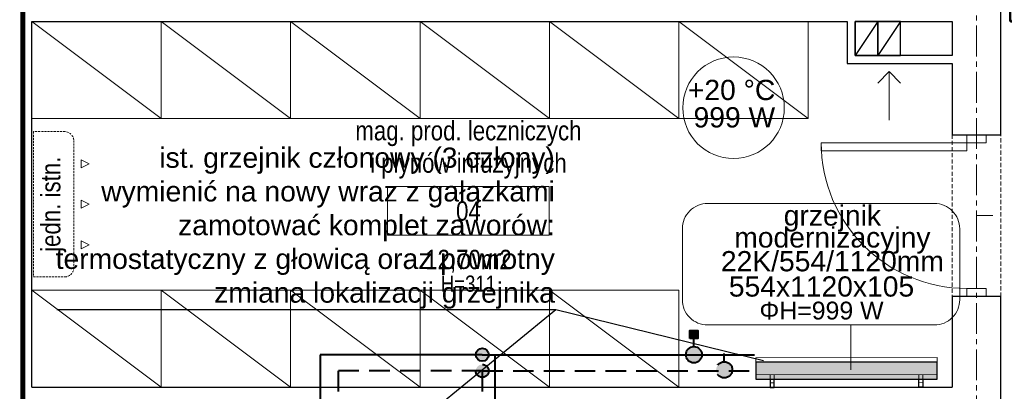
# Model space of a CAD drawing. Header units: millimetres. Extents: x 58673 to 77132, y 78327 to 116111.
# Tile 22 of 61: x 67454 to 68063, y 91477 to 91706. Entities that reach past the tile are written whole.
import ezdxf
from ezdxf.enums import TextEntityAlignment as Align
from ezdxf.lldxf.tags import DXFTag

# ---------------------------------------------------------------- set-up
doc = ezdxf.new("R2010")
doc.units = ezdxf.units.MM
doc.header["$MEASUREMENT"] = 0
for name, pattern in [('_xref_ACAD-LSN_dyspozytornia_PW_rzuty_14$0$CENTER2', [28.575, 19.05, -3.175, 3.175, -3.175]), ('_xref_ACAD-LSN_dyspozytornia_PW_rzuty_14$0$DASHED', [19.05, 12.7, -6.35]), ('DASHED', [19.05, 12.7, -6.35])]:
    doc.linetypes.add(name, pattern=pattern)
doc.layers.get('0').update_dxf_attribs({"lineweight": 9})
for name, color, linetype, lineweight in [('_xref_ACAD-LSN_dyspozytornia_PW_rzuty_14$0$A drzwi płytowe', 250, 'Continuous', 9), ('_xref_ACAD-LSN_dyspozytornia_PW_rzuty_14$0$A opis', 250, 'Continuous', 13), ('_xref_ACAD-LSN_dyspozytornia_PW_rzuty_14$0$A opis pom', 250, 'Continuous', 9), ('_xref_ACAD-LSN_dyspozytornia_PW_rzuty_14$0$A opis pom pow', 250, 'Continuous', 9), ('_xref_ACAD-LSN_dyspozytornia_PW_rzuty_14$0$A opis technologia', 250, 'Continuous', 13), ('_xref_ACAD-LSN_dyspozytornia_PW_rzuty_14$0$A widok wyżej', 250, '_xref_ACAD-LSN_dyspozytornia_PW_rzuty_14$0$DASHED', 9), ('_xref_ACAD-LSN_dyspozytornia_PW_rzuty_14$0$A wyposazenie meblowe', 250, 'Continuous', 9), ('_xref_ACAD-LSN_dyspozytornia_PW_rzuty_14$0$A zakres', 250, 'Continuous', 13), ('_xref_ACAD-LSN_dyspozytornia_PW_rzuty_14$0$A-Wall', 250, 'Continuous', 25), ('_xref_ACAD-LSN_dyspozytornia_PW_rzuty_14$0$IS grzejniki', 8, 'Continuous', 9), ('_xref_ACAD-LSN_dyspozytornia_PW_rzuty_14$0$IS klima', 250, '_xref_ACAD-LSN_dyspozytornia_PW_rzuty_14$0$DASHED', 9), ('_xref_ACAD-LSN_dyspozytornia_PW_rzuty_14$0$IS wentylacja kratki istniejace', 250, 'Continuous', 9), ('_xref_ACAD-LSN_dyspozytornia_PW_rzuty_14$0$S-Grid-Iden', 250, '_xref_ACAD-LSN_dyspozytornia_PW_rzuty_14$0$CENTER2', 9), ('FL_co_powrót', 5, 'DASHED', 40), ('FL_co_zasilanie', 1, 'Continuous', 40), ('FL_opis_co', 7, 'Continuous', 25), ('xref', 8, 'Continuous', 9)]:
    doc.layers.add(name, color=color, linetype=linetype, lineweight=lineweight)
doc.layers.add('IS_Grzejnik_etykieta', color=7, linetype='Continuous', lineweight=5, true_color=0x000000)
doc.layers.add('IS_Room (Automatic)', color=7, linetype='Continuous', lineweight=5, true_color=0x000000)
doc.layers.add('IS_Grzejniki_Plan_rzut', color=7, linetype='SOLID', true_color=0x000000)
doc.styles.add('_xref_ACAD-LSN_dyspozytornia_PW_rzuty_14$0$Standard', font='ARIALN.TTF')
doc.styles.add('_xref_ACAD-LSN_dyspozytornia_PW_rzuty_14$0$STYL ASA', font='ARIALN.TTF')
doc.styles.add('Arial_____', font='arial.ttf')
doc.styles.get("Standard").update_dxf_attribs({"font": 'arial.ttf'})
tags = doc.linetypes.add('SOLID', pattern=[10, 10, 0]).pattern_tags.tags
tags[6:7] = [DXFTag(74, 4), DXFTag(75, 0), DXFTag(340, '0'), DXFTag(46, 0.0), DXFTag(50, 0.0), DXFTag(44, 0.0), DXFTag(45, 0.0)]
tags[4:5] = [DXFTag(74, 4), DXFTag(75, 0), DXFTag(340, '0'), DXFTag(46, 0.0), DXFTag(50, 0.0), DXFTag(44, 0.0), DXFTag(45, 0.0)]
doc.dimstyles.get("Standard").update_dxf_attribs({"dimtxt": 0.18, "dimasz": 0.18, "dimexe": 0.18, "dimexo": 0.0625, "dimgap": 0.09, "dimtad": 0, "dimtih": 1, "dimtoh": 1, "dimdec": 4, "dimzin": 0, "dimdsep": 46, "dimtxsty": 'Standard', "dimcen": 0.09, "dimadec": 0, "dimazin": 0, "dimtfac": 1, "dimtdec": 4, "dimtofl": 0, "dimtmove": 0, "dimatfit": 3, "dimfxl": 1, "dimtolj": 1, "dimtzin": 0, "dimarcsym": 0})

# ---------------------------------------------------------------- blocks, each defined once
blk = doc.blocks.new('_xref_ACAD-LSN_dyspozytornia_PW_rzuty_14$0$jednostka wewn klimatyzacji')
at = {"color": 0, "linetype": 'ByBlock', "lineweight": -2, "ltscale": 0.1}
for p, q in [((44.9, -1), (-44.9, -1)), ((-44.9, -1), (-44.9, -20.5)), ((44.9, -20.5), (44.9, -1)), ((-39.9, -25.9), (39.9, -25.9))]:
    blk.add_line(p, q, dxfattribs=at)
at = {"color": 0, "linetype": 'ByBlock', "lineweight": -2}
for points in [[(-22.5, -30.5), (-25, -35.5), (-27.5, -30.5)], [(2.5, -30.5), (0, -35.5), (-2.5, -30.5)], [(22.5, -30.5), (25, -35.5), (27.5, -30.5)]]:
    blk.add_lwpolyline(points, close=True, dxfattribs=at)
at = {"color": 0, "linetype": 'ByBlock', "lineweight": -2, "ltscale": 0.1}
for centre, start, end in [((-39.15, -20.19), 183.10235, 262.49245), ((39.15, -20.19), 277.50755, 356.89765)]:
    blk.add_arc(centre, 5.76, start, end, dxfattribs=at)
blk = doc.blocks.new('_xref_ACAD-LSN_dyspozytornia_PW_rzuty_14$0$szafa')
at = {"color": 0, "linetype": 'ByBlock', "lineweight": -2, "ltscale": 0.5}
blk.add_lwpolyline([(-0.5, -0.5), (0.5, -0.5), (0.5, 0.5), (-0.5, 0.5)], close=True, dxfattribs=at)
blk.add_lwpolyline([(-0.5, 0.5), (0.5, -0.5)], dxfattribs=at)
blk = doc.blocks.new('_xref_ACAD-LSN_dyspozytornia_PW_rzuty_14$0$środek')
blk.add_line((0, 0), (0, -10))
blk = doc.blocks.new('_xref_ACAD-LSN_dyspozytornia_PW_rzuty_14$0$tag wn')
blk.add_lwpolyline([(-25, -7.5), (25, -7.5), (25, 7.5), (-25, 7.5)], close=True)
at = {"style": '_xref_ACAD-LSN_dyspozytornia_PW_rzuty_14$0$STYL ASA'}
blk.add_attdef('ROOM:NO', text='', height=6, dxfattribs=at).set_placement((0, 0), align=Align.MIDDLE_CENTER)
at = {"layer": '_xref_ACAD-LSN_dyspozytornia_PW_rzuty_14$0$A opis pom pow', "style": '_xref_ACAD-LSN_dyspozytornia_PW_rzuty_14$0$STYL ASA'}
blk.add_attdef('ROOM:AREA', text='', height=6, dxfattribs=at).set_placement((0, -15), align=Align.MIDDLE_CENTER)
blk = doc.blocks.new('_xref_ACAD-LSN_dyspozytornia_PW_rzuty_14')
at = {"layer": '_xref_ACAD-LSN_dyspozytornia_PW_rzuty_14$0$A drzwi płytowe', "linetype": 'Continuous', "lineweight": 9}
blk.add_lwpolyline([(68039.68, 91630.22), (68039.68, 91625.22), (67949.68, 91625.22), (67949.68, 91630.22)], close=True, dxfattribs=at)
at = {"layer": '_xref_ACAD-LSN_dyspozytornia_PW_rzuty_14$0$A drzwi płytowe', "linetype": 'Continuous', "lineweight": 9, "ltscale": 0.2}
for points in [[(68051.68, 91630.22), (68051.68, 91635.22), (68039.68, 91635.22), (68039.68, 91630.22)], [(68051.68, 91540.22), (68051.68, 91535.22), (68039.68, 91535.22), (68039.68, 91540.22)]]:
    blk.add_lwpolyline(points, close=True, dxfattribs=at)
at = {"layer": '_xref_ACAD-LSN_dyspozytornia_PW_rzuty_14$0$A drzwi płytowe', "linetype": 'Continuous', "lineweight": 9, "ltscale": 0.2, "extrusion": (0, 0, -1)}
blk.add_arc((-68039.68, 91630.22), 90, 270, 0, dxfattribs=at)
at = {"layer": '_xref_ACAD-LSN_dyspozytornia_PW_rzuty_14$0$A widok wyżej', "linetype": '_xref_ACAD-LSN_dyspozytornia_PW_rzuty_14$0$DASHED', "lineweight": 9, "ltscale": 0.2}
for p, q in [((68030.68, 91635.22), (68030.68, 91535.22)), ((68060.68, 91535.22), (68060.68, 91635.22))]:
    blk.add_line(p, q, dxfattribs=at)
at = {"layer": '_xref_ACAD-LSN_dyspozytornia_PW_rzuty_14$0$A zakres', "linetype": '_xref_ACAD-LSN_dyspozytornia_PW_rzuty_14$0$DASHED', "transparency": 33554623, "const_width": 3}
blk.add_lwpolyline([(67456.18, 92016.22), (67456.18, 90654.22), (68641.68, 90654.22), (68641.68, 91213.47), (68267.93, 91213.47), (68267.93, 91484.47), (68267.93, 91484.47), (68267.93, 92016.22)], close=True, dxfattribs=at)
at = {"layer": '_xref_ACAD-LSN_dyspozytornia_PW_rzuty_14$0$A-Wall', "linetype": 'Continuous', "lineweight": 25}
for p, q in [((68060.68, 91635.22), (68060.68, 91753.22)), ((67461.68, 91479.22), (67461.68, 91705.22)), ((67461.68, 91705.22), (67965.68, 91705.22)), ((67965.68, 91705.22), (67965.68, 91679.22)), ((67970.68, 91705.22), (68030.68, 91705.22)), ((67970.68, 91684.22), (67970.68, 91705.22)), ((68030.68, 91705.22), (68030.68, 91684.22)), ((67965.68, 91679.22), (68030.68, 91679.22)), ((68030.68, 91684.22), (67970.68, 91684.22)), ((68030.68, 91679.22), (68030.68, 91635.22)), ((68030.68, 91635.22), (68060.68, 91635.22)), ((68060.68, 91535.22), (68030.68, 91535.22)), ((68030.68, 91535.22), (68030.68, 91479.22)), ((68060.68, 91372.22), (68060.68, 91535.22)), ((67461.68, 91479.22), (68030.68, 91479.22))]:
    blk.add_line(p, q, dxfattribs=at)
at = {"layer": '_xref_ACAD-LSN_dyspozytornia_PW_rzuty_14$0$A-Wall'}
for points in [[(67970.68, 91684.22), (67984.68, 91684.22), (67984.68, 91705.22), (67970.68, 91705.22)], [(67984.68, 91684.22), (67998.68, 91684.22), (67998.68, 91705.22), (67984.68, 91705.22)]]:
    blk.add_lwpolyline(points, close=True, dxfattribs=at)
for points in [[(67984.68, 91705.22), (67970.68, 91684.22)], [(67998.68, 91705.22), (67984.68, 91684.22)]]:
    blk.add_lwpolyline(points, dxfattribs=at)
at = {"layer": '_xref_ACAD-LSN_dyspozytornia_PW_rzuty_14$0$IS grzejniki'}
for p, q in [((68021.3, 91497.5), (67909.3, 91497.33)), ((67909.3, 91497.33), (67909.31, 91486.83)), ((68021.31, 91487), (68021.3, 91497.5)), ((67909.31, 91486.83), (68021.31, 91487)), ((67918.06, 91486.84), (67918.07, 91481.84)), ((67920.57, 91481.84), (67920.56, 91486.84)), ((68010.07, 91481.98), (68010.06, 91486.98)), ((68012.56, 91486.99), (68012.57, 91481.99)), ((67918.07, 91481.84), (67920.57, 91481.84)), ((68012.57, 91481.99), (68010.07, 91481.98))]:
    blk.add_line(p, q, dxfattribs=at)
at = {"layer": '_xref_ACAD-LSN_dyspozytornia_PW_rzuty_14$0$IS wentylacja kratki istniejace'}
for points in [[(67984.61, 91667.15), (67991.68, 91674.22), (67998.76, 91667.15)], [(67991.68, 91674.22), (67991.68, 91644.22)]]:
    blk.add_lwpolyline(points, dxfattribs=at)
at = {"layer": '_xref_ACAD-LSN_dyspozytornia_PW_rzuty_14$0$S-Grid-Iden'}
blk.add_lwpolyline([(68045.68, 92131.22), (68045.68, 90539.22)], dxfattribs=at)
at = {"layer": '_xref_ACAD-LSN_dyspozytornia_PW_rzuty_14$0$A drzwi płytowe', "linetype": 'Continuous', "lineweight": 9, "ltscale": 0.2, "extrusion": (0, 0, -1), "zscale": -1, "rotation": 270}
blk.add_blockref('_xref_ACAD-LSN_dyspozytornia_PW_rzuty_14$0$środek', (-68045.68, 91585.22), dxfattribs=at)
at = {"layer": '_xref_ACAD-LSN_dyspozytornia_PW_rzuty_14$0$A opis pom', "linetype": 'Continuous', "lineweight": 9, "xscale": 2, "yscale": 2, "zscale": 2}
blk.add_blockref('_xref_ACAD-LSN_dyspozytornia_PW_rzuty_14$0$tag wn', (67731.6, 91588.1), dxfattribs=at).add_auto_attribs({'ROOM:NO': '04', 'ROOM:AREA': '12,70m2'})
at = {"layer": '_xref_ACAD-LSN_dyspozytornia_PW_rzuty_14$0$A wyposazenie meblowe', "xscale": 80, "yscale": 60}
for p in [(67501.68, 91675.22), (67581.68, 91675.22), (67661.68, 91675.22), (67741.68, 91675.22), (67821.68, 91675.22), (67901.68, 91675.22), (67501.68, 91509.22), (67581.68, 91509.22), (67661.68, 91509.22), (67741.68, 91509.22), (67821.68, 91509.22)]:
    blk.add_blockref('_xref_ACAD-LSN_dyspozytornia_PW_rzuty_14$0$szafa', p, dxfattribs=at)
at = {"layer": '_xref_ACAD-LSN_dyspozytornia_PW_rzuty_14$0$IS klima', "rotation": 90}
blk.add_blockref('_xref_ACAD-LSN_dyspozytornia_PW_rzuty_14$0$jednostka wewn klimatyzacji', (67461.68, 91592.22), dxfattribs=at)
at = {"layer": '_xref_ACAD-LSN_dyspozytornia_PW_rzuty_14$0$A opis', "linetype": 'Continuous', "lineweight": 9, "insert": (67731.6, 91543.1), "char_height": 10, "attachment_point": 5, "style": '_xref_ACAD-LSN_dyspozytornia_PW_rzuty_14$0$Standard'}
blk.add_mtext_dynamic_manual_height_columns('\\A1;\\pxqc;H=311', width=72.7481, gutter_width=1, heights=[0], dxfattribs=at)
at = {"layer": '_xref_ACAD-LSN_dyspozytornia_PW_rzuty_14$0$A opis technologia', "insert": (67731.6, 91608.1), "char_height": 12, "attachment_point": 8, "style": '_xref_ACAD-LSN_dyspozytornia_PW_rzuty_14$0$STYL ASA'}
blk.add_mtext_dynamic_manual_height_columns('mag. prod. leczniczych \\Pi płynów infuzyjnych', width=187.6495, gutter_width=1, heights=[0], dxfattribs=at)
at = {"layer": '_xref_ACAD-LSN_dyspozytornia_PW_rzuty_14$0$IS klima', "insert": (67475.13, 91592.22), "char_height": 12, "attachment_point": 5, "rotation": 90, "style": '_xref_ACAD-LSN_dyspozytornia_PW_rzuty_14$0$STYL ASA'}
blk.add_mtext_dynamic_manual_height_columns('jedn. istn.', width=187.6495, gutter_width=1, heights=[0], dxfattribs=at)
blk = doc.blocks.new('zawór ts')
h = blk.add_hatch(color=256)
h.paths.add_polyline_path([(5, 0, 1), (-5, 0)])
edge = h.paths.add_edge_path()
edge.add_spline(control_points=[(-3.23, -3.82), (-1.08, -3.82), (1.08, -3.82), (3.23, -3.82)], knot_values=[0.691218, 0.691218, 0.691218, 0.691218, 0.820959, 0.820959, 0.820959, 0.820959], degree=3, periodic=0)
edge.add_arc((0, 0), 5, 310.18586, 360)
edge.add_line((5, 0), (-5, 0))
edge.add_arc((0, 0), 5, 180, 229.81414)
edge = h.paths.add_edge_path()
edge.add_spline(control_points=[(3.23, -3.82), (1.08, -3.82), (-1.08, -3.82), (-3.23, -3.82)], knot_values=[0.691218, 0.691218, 0.691218, 0.691218, 0.820959, 0.820959, 0.820959, 0.820959], degree=3, periodic=0)
edge.add_arc((0, 0), 5, 229.81414, 270)
edge.add_arc((0, 0), 5, 270, 310.18586)
blk.add_hatch(color=256).paths.add_polyline_path([(2.5, -15), (2.5, -10), (-2.5, -10), (-2.5, -15)])
at = {"linetype": 'ByBlock', "lineweight": -2}
blk.add_lwpolyline([(2.5, -10), (2.5, -15), (-2.5, -15), (-2.5, -10)], close=True, dxfattribs=at)
blk.add_polyline3d([(0, -5, 0), (0, -10, 0)], dxfattribs=at)
blk.add_circle((0, 0), 5, dxfattribs=at)
blk = doc.blocks.new('zawór p')
at = {"linetype": 'ByBlock', "lineweight": -2}
h = blk.add_hatch(color=256, dxfattribs=at)
h.paths.add_polyline_path([(-4.93, 0.83), (4.93, 0.83, 0.366406), (0, 5, 0.366406)])
h.paths.add_polyline_path([(4.98, -0.42), (-4.98, -0.42, 0.919375)])
h.paths.add_polyline_path([(5, 0, 0.041508), (4.93, 0.83), (-4.93, 0.83, 0.062557), (-4.98, -0.42), (4.98, -0.42, 0.020994)])
blk.add_polyline3d([(0, 5, 0), (0, 10, 0)], dxfattribs=at)
blk.add_circle((0, 0), 5, dxfattribs=at)

msp = doc.modelspace()

# ---------------------------------------------------------------- block references
at = {"layer": 'xref'}
msp.add_blockref('_xref_ACAD-LSN_dyspozytornia_PW_rzuty_14', (0, 0), dxfattribs=at)

# ---------------------------------------------------------------- next in the draw order: hatches: boundary and pattern name
at = {"layer": 'FL_co_powrót'}
msp.add_hatch(color=256, dxfattribs=at).paths.add_polyline_path([(67736.136, 91489.23, -1), (67744.136, 91489.23, -1)])
at = {"layer": 'FL_co_zasilanie'}
msp.add_hatch(color=256, dxfattribs=at).paths.add_polyline_path([(67736.136, 91499.23, -1), (67744.136, 91499.23, -1)])
at = {"layer": 'IS_Grzejniki_Plan_rzut'}
msp.add_hatch(color=8, dxfattribs=at).paths.add_polyline_path([(67909.312, 91484.06), (68021.312, 91484.236), (68021.296, 91494.736), (67909.296, 91494.56)])

# ---------------------------------------------------------------- next in the draw order: linework, layer by layer
at = {"layer": 'FL_co_powrót'}
for p, q in [((67651, 91489.23), (67651, 91414)), ((67740.136, 91489.23), (67651, 91489.23)), ((67740.136, 91489.23), (67908.5, 91489.23)), ((67740.136, 91489.23), (67740.136, 91424))]:
    msp.add_line(p, q, dxfattribs=at)
msp.add_circle((67740.136, 91489.23), 4, dxfattribs=at)
at = {"layer": 'FL_co_zasilanie'}
for p, q in [((67740.136, 91499.23), (67640, 91499.23)), ((67640, 91499.23), (67640, 91416)), ((67740.136, 91499.23), (67908.5, 91499.23)), ((67748, 91499.23), (67748, 91433.5))]:
    msp.add_line(p, q, dxfattribs=at)
msp.add_circle((67740.136, 91499.23), 4, dxfattribs=at)
at = {"layer": 'FL_opis_co'}
msp.add_line((67785.637, 91527.025), (67645.184, 91412.22), dxfattribs=at)
at = {"layer": 'IS_Grzejnik_etykieta'}
msp.add_line((67968, 91517.632), (67968, 91490), dxfattribs=at)
msp.add_lwpolyline([(67879.459, 91517.632), (68019.672, 91517.632, 0.4142136), (68035.297, 91533.257), (68035.297, 91577.095, 0.4142136), (68019.672, 91592.72), (67879.459, 91592.72, 0.4142136), (67863.834, 91577.095), (67863.834, 91533.257, 0.4142136)], format="xyb", close=True, dxfattribs=at)
at = {"layer": 'IS_Grzejniki_Plan_rzut', "lineweight": 30}
for p, q in [((68021.296, 91494.736), (67909.296, 91494.56)), ((67909.296, 91494.56), (67909.312, 91484.06)), ((68021.312, 91484.236), (68021.296, 91494.736)), ((67909.312, 91484.06), (68021.312, 91484.236)), ((67909.312, 91484.06), (67909.312, 91484.06)), ((67918.062, 91484.074), (67918.07, 91479.074)), ((67920.57, 91479.078), (67920.562, 91484.078)), ((68010.07, 91479.218), (68010.062, 91484.218)), ((68012.562, 91484.222), (68012.57, 91479.222)), ((67918.07, 91479.074), (67920.57, 91479.078)), ((68012.57, 91479.222), (68010.07, 91479.218))]:
    msp.add_line(p, q, dxfattribs=at)
at = {"layer": 'IS_Room (Automatic)'}
msp.add_circle((67895.482, 91651.84), 31.395, dxfattribs=at)

# ---------------------------------------------------------------- next in the draw order: block references
at = {"layer": 'FL_co_powrót'}
msp.add_blockref('zawór p', (67889.726, 91489.93), dxfattribs=at)
at = {"layer": 'FL_co_zasilanie', "rotation": 180}
msp.add_blockref('zawór ts', (67871, 91499.23), dxfattribs=at)

# ---------------------------------------------------------------- next in the draw order: texts
at = {"layer": 'FL_opis_co', "char_height": 12.5, "attachment_point": 9}
for s, insert in [('\\fArial|b0|i0|c238;ist. grzejnik członowy (14 członów)\\Pwymienić na nowy wraz z gałązkami \\Pzamotować komplet zaworów: \\Ptermostatyczny z głowicą oraz powrotny', (68372.946, 91700.779)), ('\\fArial|b0|i0|c238;ist. grzejnik członowy (3 człony)\\Pwymienić na nowy wraz z gałązkami \\Pzamotować komplet zaworów: \\Ptermostatyczny z głowicą oraz powrotny\\Pzmiana lokalizacji grzejnika', (67785.012, 91527.65))]:
    msp.add_mtext(s, dxfattribs=dict(at, insert=insert))
at = {"layer": 'IS_Grzejnik_etykieta', "color": 18, "true_color": 0x000000, "transparency": 33554687, "style": 'Arial_____'}
for s, p in [('grzejnik', (67956.587, 91575.29)), ('modernizacyjny', (67956.587, 91561.731)), ('22K/554/1120mm', (67956.587, 91547.047))]:
    msp.add_text(s, height=12.5, dxfattribs=at).set_placement(p, align=Align.BOTTOM_CENTER)
for s, height, p in [('554x1120x105', 12.5, (67949.862, 91547.671)), ('ΦH=999 W', 11, (67949.862, 91532.046))]:
    msp.add_text(s, height=height, dxfattribs=at).set_placement(p, align=Align.TOP_CENTER)
at = {"layer": 'IS_Room (Automatic)', "color": 18, "true_color": 0x000000, "transparency": 33554687, "style": 'Arial_____'}
for s, p in [('+20 °C', (67894.263, 91662.862)), ('999 W', (67895.991, 91645.951))]:
    msp.add_text(s, height=12.5, dxfattribs=at).set_placement(p, align=Align.MIDDLE_CENTER)

# ---------------------------------------------------------------- next in the draw order: leaders
at = {"layer": 'FL_opis_co', "annotation_type": 0, "has_hookline": 1, "hookline_direction": 1, "text_width": 307.9}
msp.add_leader([(67914.032, 91495.442), (67785.637, 91527.025)], dimstyle='Standard', override={"dimtxt": 2.5, "dimasz": 2.5, "dimexe": 1.25, "dimexo": 0.625, "dimgap": 0.625, "dimtad": 1, "dimtih": 0, "dimtoh": 0, "dimdec": 2, "dimzin": 8, "dimdsep": 44, "dimcen": 2.5, "dimtdec": 2, "dimtofl": 1, "dimldrblk": 'None', "dimtolj": 0, "dimtzin": 8}, dxfattribs=at)

doc.saveas('drawing.dxf')
